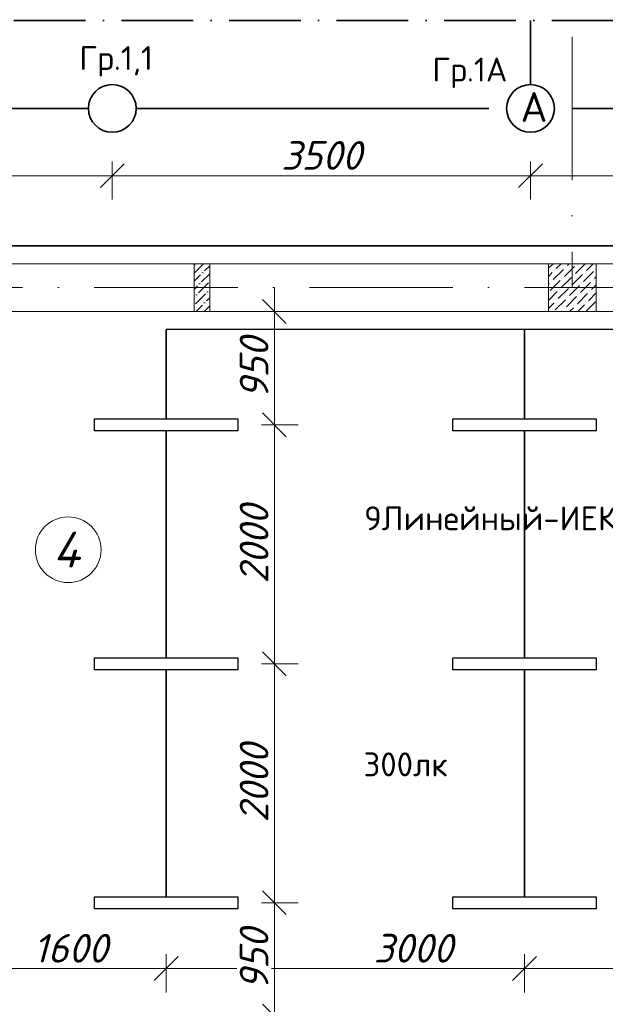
# Model space of a CAD drawing. Header units: millimetres. Extents: x 1114507 to 93926427, y 174473 to 817039.
# Tile 157 of 256: x 1509936 to 1514837, y 767124 to 775368. Entities that reach past the tile are written whole.
import ezdxf

# ---------------------------------------------------------------- set-up
doc = ezdxf.new("R2010")
doc.units = ezdxf.units.MM
doc.linetypes.add('ACAD_ISO03W100', pattern=[30, 12, -18])
doc.linetypes.add('ACAD_ISO10W100', pattern=[18, 12, -3, 0, -3])
doc.layers.add('expl', color=234, linetype='Continuous', lineweight=13)
doc.layers.add('размеры', color=12, linetype='Continuous', lineweight=15)
doc.styles.add('ISOCPEUR 1', font='isocpeur.TTF')
doc.styles.get("Standard").update_dxf_attribs({"font": 'isocpeui.ttf'})
doc.styles.add('Суннат', font='ariali.ttf', dxfattribs={"height": 250})
doc.dimstyles.new('Санжар', dxfattribs={"dimtxt": 240, "dimasz": 200, "dimexe": 200, "dimexo": 200, "dimgap": 50, "dimtad": 1, "dimdec": 0, "dimtxsty": 'Standard', "dimblk": 'OBLIQUE', "dimcen": 2.5, "dimdle": 200, "dimclrd": 152, "dimclre": 152, "dimclrt": 152, "dimadec": 0, "dimazin": 0, "dimtfac": 1, "dimtdec": 0, "dimtmove": 0, "dimatfit": 3, "dimldrblk": 'OBLIQUE', "dimfxl": 0, "dimlwd": 0, "dimlwe": 0, "dimarcsym": 0})

# ---------------------------------------------------------------- blocks, each defined once
blk = doc.blocks.new('blok1qavmak')
at = {"lineweight": 0, "ltscale": 100}
h = blk.add_hatch(dxfattribs=at)
h.set_pattern_fill('ANSI36', color=256, scale=15, style=0)
h.set_pattern_definition([(45, (683122.21, -94698.88), (25.2569703, 92.6088912), [119.0625, -23.8125, 0, -23.8125])])
h.paths.add_polyline_path([(1511525.8, 772925.1), (1511395.8, 772925.1), (1511395.8, 773325.1), (1511525.8, 773325.1)])
at = {"color": 1, "linetype": 'ACAD_ISO10W100', "lineweight": 0, "ltscale": 100}
for p, q in [((1514560.8, 782425.1), (1514560.8, 773125.1)), ((1518960.8, 773125.1), (1491960.8, 773125.1))]:
    blk.add_line(p, q, dxfattribs=at)
at = {"lineweight": 0, "ltscale": 100}
for p, q in [((1516910.8, 773325.1), (1509560.8, 773325.1)), ((1516910.8, 772925.1), (1509560.8, 772925.1))]:
    blk.add_line(p, q, dxfattribs=at)
at = {"linetype": 'Continuous', "lineweight": 0, "ltscale": 100}
for p, q in [((1514360.8, 773286.4), (1514399.5, 773325.1)), ((1514426.6, 773284.8), (1514466.9, 773325.1)), ((1514519.2, 773310), (1514534.2, 773325.1)), ((1514586.5, 773242.7), (1514669, 773325.1)), ((1514594.9, 773318.4), (1514594.9, 773318.4)), ((1514679.1, 773267.9), (1514736.3, 773325.1)), ((1514360.8, 773219.1), (1514392.9, 773251.1)), ((1514401.3, 773192.2), (1514485.5, 773276.3)), ((1514409.7, 773267.9), (1514409.7, 773267.9)), ((1514493.9, 773217.4), (1514578.1, 773301.6)), ((1514502.3, 773293.2), (1514502.3, 773293.2)), ((1514561.3, 773150.1), (1514645.4, 773234.2)), ((1514653.9, 773175.3), (1514738.1, 773259.5)), ((1514662.3, 773251.1), (1514662.3, 773251.1)), ((1514754.9, 773276.3), (1514754.9, 773276.3)), ((1514360.8, 773151.7), (1514367.6, 773158.5)), ((1514376, 773099.5), (1514460.2, 773183.7)), ((1514384.5, 773175.3), (1514384.5, 773175.3)), ((1514468.6, 773124.8), (1514552.8, 773209)), ((1514477.1, 773200.6), (1514477.1, 773200.6)), ((1514569.7, 773225.8), (1514569.7, 773225.8)), ((1514628.6, 773082.7), (1514712.8, 773166.9)), ((1514637, 773158.5), (1514637, 773158.5)), ((1514729.6, 773183.7), (1514729.6, 773183.7)), ((1514746.5, 773200.6), (1514760.8, 773214.9)), ((1514360.8, 773017), (1514435, 773091.1)), ((1514443.4, 773032.2), (1514527.6, 773116.4)), ((1514451.8, 773108), (1514451.8, 773108)), ((1514536, 773057.4), (1514620.2, 773141.6)), ((1514544.4, 773133.2), (1514544.4, 773133.2)), ((1514603.3, 772990.1), (1514687.5, 773074.3)), ((1514696, 773015.4), (1514760.8, 773080.2)), ((1514704.4, 773091.1), (1514704.4, 773091.1)), ((1514721.2, 773108), (1514760.8, 773147.6)), ((1514360.8, 772949.7), (1514409.7, 772998.5)), ((1514418.1, 772939.6), (1514502.3, 773023.8)), ((1514426.6, 773015.4), (1514426.6, 773015.4)), ((1514510.7, 772964.8), (1514594.9, 773049)), ((1514519.2, 773040.6), (1514519.2, 773040.6)), ((1514611.8, 773065.9), (1514611.8, 773065.9)), ((1514673.1, 772925.1), (1514754.9, 773006.9)), ((1514679.1, 772998.5), (1514679.1, 772998.5)), ((1514471, 772925.1), (1514477.1, 772931.2)), ((1514493.9, 772948), (1514493.9, 772948)), ((1514538.4, 772925.1), (1514569.7, 772956.4)), ((1514586.5, 772973.3), (1514586.5, 772973.3)), ((1514605.7, 772925.1), (1514662.3, 772981.7)), ((1514746.5, 772931.2), (1514746.5, 772931.2))]:
    blk.add_line(p, q, dxfattribs=at)
at = {"layer": 'размеры', "lineweight": 0, "ltscale": 5}
for p, q in [((1514760.8, 773325.1), (1514360.8, 773325.1)), ((1514360.8, 773325.1), (1514360.8, 772925.1)), ((1514760.8, 772925.1), (1514760.8, 773325.1)), ((1514360.8, 772925.1), (1514760.8, 772925.1))]:
    blk.add_line(p, q, dxfattribs=at)
blk.add_lwpolyline([(1511395.8, 772925.1), (1511525.8, 772925.1), (1511525.8, 773325.1), (1511395.8, 773325.1)], close=True, dxfattribs=at)
blk = doc.blocks.new('_Oblique')
at = {"color": 0, "linetype": 'ByBlock', "lineweight": -2}
blk.add_line((-0.5, -0.5), (0.5, 0.5), dxfattribs=at)
blk = doc.blocks.new('*D1615')
at = {"color": 152, "linetype": 'Continuous', "lineweight": 0, "ltscale": 100, "transparency": 16777216}
for p, q in [((1514160.8, 767543.7), (1514160.8, 767223.7)), ((1517160.8, 767543.7), (1517160.8, 767223.7)), ((1517360.8, 767423.7), (1513960.8, 767423.7))]:
    blk.add_line(p, q, dxfattribs=at)
at = {"layer": 'Defpoints', "color": 0, "lineweight": 35, "ltscale": 100, "transparency": 16777216}
for p in [(1514160.8, 767925.1), (1517160.8, 767925.1), (1514160.8, 767423.7)]:
    blk.add_point(p, dxfattribs=at)
at = {"color": 152, "lineweight": 0, "ltscale": 100, "transparency": 16777216, "xscale": 200, "yscale": 200, "zscale": 200, "rotation": 180}
blk.add_blockref('_Oblique', (1514160.8, 767423.7), dxfattribs=at)
at = {"color": 152, "lineweight": 0, "ltscale": 100, "transparency": 16777216, "xscale": 200, "yscale": 200, "zscale": 200}
blk.add_blockref('_Oblique', (1517160.8, 767423.7), dxfattribs=at)
at = {"color": 152, "lineweight": 35, "ltscale": 100, "transparency": 16777216, "insert": (1515660.8, 767593.7), "char_height": 240, "attachment_point": 5, "bg_fill": 3, "box_fill_scale": 1.1, "bg_fill_color": 256, "bg_fill_true_color": 13158600, "bg_fill_transparency": 0}
blk.add_mtext('3000', dxfattribs=at)
blk = doc.blocks.new('*D1609')
at = {"color": 152, "linetype": 'Continuous', "lineweight": 0, "ltscale": 100, "transparency": 16777216}
for p, q in [((1511160.8, 767543.7), (1511160.8, 767223.7)), ((1514160.8, 767543.7), (1514160.8, 767223.7)), ((1514360.8, 767423.7), (1510960.8, 767423.7))]:
    blk.add_line(p, q, dxfattribs=at)
at = {"layer": 'Defpoints', "color": 0, "lineweight": 35, "ltscale": 100, "transparency": 16777216}
for p in [(1511160.8, 767925.1), (1514160.8, 767925.1), (1511160.8, 767423.7)]:
    blk.add_point(p, dxfattribs=at)
at = {"color": 152, "lineweight": 0, "ltscale": 100, "transparency": 16777216, "xscale": 200, "yscale": 200, "zscale": 200, "rotation": 180}
blk.add_blockref('_Oblique', (1511160.8, 767423.7), dxfattribs=at)
at = {"color": 152, "lineweight": 0, "ltscale": 100, "transparency": 16777216, "xscale": 200, "yscale": 200, "zscale": 200}
blk.add_blockref('_Oblique', (1514160.8, 767423.7), dxfattribs=at)
at = {"color": 152, "lineweight": 35, "ltscale": 100, "transparency": 16777216, "insert": (1513228.9, 767593.7), "char_height": 240, "attachment_point": 5, "bg_fill": 3, "box_fill_scale": 1.1, "bg_fill_color": 256, "bg_fill_true_color": 13158600, "bg_fill_transparency": 0}
blk.add_mtext('3000', dxfattribs=at)
blk = doc.blocks.new('*D1610')
at = {"color": 152, "linetype": 'Continuous', "lineweight": 0, "ltscale": 100, "transparency": 16777216}
for p, q in [((1509560.8, 767543.7), (1509560.8, 767223.7)), ((1511160.8, 767543.7), (1511160.8, 767223.7)), ((1511360.8, 767423.7), (1509360.8, 767423.7))]:
    blk.add_line(p, q, dxfattribs=at)
at = {"layer": 'Defpoints', "color": 0, "lineweight": 35, "ltscale": 100, "transparency": 16777216}
for p in [(1509560.8, 767925.1), (1511160.8, 767925.1), (1509560.8, 767423.7)]:
    blk.add_point(p, dxfattribs=at)
at = {"color": 152, "lineweight": 0, "ltscale": 100, "transparency": 16777216, "xscale": 200, "yscale": 200, "zscale": 200, "rotation": 180}
blk.add_blockref('_Oblique', (1509560.8, 767423.7), dxfattribs=at)
at = {"color": 152, "lineweight": 0, "ltscale": 100, "transparency": 16777216, "xscale": 200, "yscale": 200, "zscale": 200}
blk.add_blockref('_Oblique', (1511160.8, 767423.7), dxfattribs=at)
at = {"color": 152, "lineweight": 35, "ltscale": 100, "transparency": 16777216, "insert": (1510360.8, 767593.7), "char_height": 240, "attachment_point": 5, "bg_fill": 3, "box_fill_scale": 1.1, "bg_fill_color": 256, "bg_fill_true_color": 13158600, "bg_fill_transparency": 0}
blk.add_mtext('1600', dxfattribs=at)
blk = doc.blocks.new('*D1616')
at = {"color": 152, "linetype": 'Continuous', "lineweight": 0, "ltscale": 100, "transparency": 16777216}
for p, q in [((1512067.3, 767775.1), (1512067.3, 770175.1)), ((1511960.8, 769975.1), (1512267.3, 769975.1)), ((1511960.8, 767975.1), (1512267.3, 767975.1))]:
    blk.add_line(p, q, dxfattribs=at)
at = {"layer": 'Defpoints', "color": 0, "lineweight": 35, "ltscale": 100, "transparency": 16777216}
for p in [(1511760.8, 769975.1), (1512067.3, 769975.1), (1511760.8, 767975.1)]:
    blk.add_point(p, dxfattribs=at)
at = {"color": 152, "lineweight": 0, "ltscale": 100, "transparency": 16777216, "xscale": 200, "yscale": 200, "zscale": 200}
for p, rotation in [((1512067.3, 769975.1), 90), ((1512067.3, 767975.1), 270)]:
    blk.add_blockref('_Oblique', p, dxfattribs=dict(at, rotation=rotation))
at = {"color": 152, "lineweight": 35, "ltscale": 100, "transparency": 16777216, "insert": (1511897.3, 768975.1), "char_height": 240, "attachment_point": 5, "rotation": 90, "bg_fill": 3, "box_fill_scale": 1.1, "bg_fill_color": 256, "bg_fill_true_color": 13158600, "bg_fill_transparency": 0}
blk.add_mtext('2000', dxfattribs=at)
blk = doc.blocks.new('*D1612')
at = {"color": 152, "linetype": 'Continuous', "lineweight": 0, "ltscale": 100, "transparency": 16777216}
for p, q in [((1512067.3, 769775.1), (1512067.3, 772175.1)), ((1511960.8, 771975.1), (1512267.3, 771975.1)), ((1511960.8, 769975.1), (1512267.3, 769975.1))]:
    blk.add_line(p, q, dxfattribs=at)
at = {"layer": 'Defpoints', "color": 0, "lineweight": 35, "ltscale": 100, "transparency": 16777216}
for p in [(1511760.8, 771975.1), (1512067.3, 771975.1), (1511760.8, 769975.1)]:
    blk.add_point(p, dxfattribs=at)
at = {"color": 152, "lineweight": 0, "ltscale": 100, "transparency": 16777216, "xscale": 200, "yscale": 200, "zscale": 200}
for p, rotation in [((1512067.3, 771975.1), 90), ((1512067.3, 769975.1), 270)]:
    blk.add_blockref('_Oblique', p, dxfattribs=dict(at, rotation=rotation))
at = {"color": 152, "lineweight": 35, "ltscale": 100, "transparency": 16777216, "insert": (1511897.3, 770975.1), "char_height": 240, "attachment_point": 5, "rotation": 90, "bg_fill": 3, "box_fill_scale": 1.1, "bg_fill_color": 256, "bg_fill_true_color": 13158600, "bg_fill_transparency": 0}
blk.add_mtext('2000', dxfattribs=at)
blk = doc.blocks.new('*D1613')
at = {"color": 152, "linetype": 'Continuous', "lineweight": 0, "ltscale": 100, "transparency": 16777216}
for p, q in [((1512067.3, 771775.1), (1512067.3, 773125.1)), ((1511960.8, 772925.1), (1512267.3, 772925.1)), ((1511960.8, 771975.1), (1512267.3, 771975.1))]:
    blk.add_line(p, q, dxfattribs=at)
at = {"layer": 'Defpoints', "color": 0, "lineweight": 35, "ltscale": 100, "transparency": 16777216}
for p in [(1511760.8, 772925.1), (1512067.3, 772925.1), (1511760.8, 771975.1)]:
    blk.add_point(p, dxfattribs=at)
at = {"color": 152, "lineweight": 0, "ltscale": 100, "transparency": 16777216, "xscale": 200, "yscale": 200, "zscale": 200}
for p, rotation in [((1512067.3, 772925.1), 90), ((1512067.3, 771975.1), 270)]:
    blk.add_blockref('_Oblique', p, dxfattribs=dict(at, rotation=rotation))
at = {"color": 152, "lineweight": 35, "ltscale": 100, "transparency": 16777216, "insert": (1511897.3, 772450.1), "char_height": 240, "attachment_point": 5, "rotation": 90, "bg_fill": 3, "box_fill_scale": 1.1, "bg_fill_color": 256, "bg_fill_true_color": 13158600, "bg_fill_transparency": 0}
blk.add_mtext('950', dxfattribs=at)
blk = doc.blocks.new('*D1614')
at = {"color": 152, "linetype": 'Continuous', "lineweight": 0, "ltscale": 100, "transparency": 16777216}
for p, q in [((1512067.3, 766825.1), (1512067.3, 768175.1)), ((1511960.8, 767975.1), (1512267.3, 767975.1)), ((1511960.8, 767025.1), (1512267.3, 767025.1))]:
    blk.add_line(p, q, dxfattribs=at)
at = {"layer": 'Defpoints', "color": 0, "lineweight": 35, "ltscale": 100, "transparency": 16777216}
for p in [(1511760.8, 767975.1), (1512067.3, 767975.1), (1511760.8, 767025.1)]:
    blk.add_point(p, dxfattribs=at)
at = {"color": 152, "lineweight": 0, "ltscale": 100, "transparency": 16777216, "xscale": 200, "yscale": 200, "zscale": 200}
for p, rotation in [((1512067.3, 767975.1), 90), ((1512067.3, 767025.1), 270)]:
    blk.add_blockref('_Oblique', p, dxfattribs=dict(at, rotation=rotation))
at = {"color": 152, "lineweight": 35, "ltscale": 100, "transparency": 16777216, "insert": (1511897.3, 767500.1), "char_height": 240, "attachment_point": 5, "rotation": 90, "bg_fill": 3, "box_fill_scale": 1.1, "bg_fill_color": 256, "bg_fill_true_color": 13158600, "bg_fill_transparency": 0}
blk.add_mtext('950', dxfattribs=at)
blk = doc.blocks.new('*D1622')
at = {"color": 152, "linetype": 'Continuous', "lineweight": 0, "ltscale": 100, "transparency": 16777216}
for p, q in [((1507210.8, 774181.5), (1507210.8, 773861.5)), ((1510710.8, 774181.5), (1510710.8, 773861.5)), ((1507010.8, 774061.5), (1510910.8, 774061.5))]:
    blk.add_line(p, q, dxfattribs=at)
at = {"layer": 'Defpoints', "color": 0, "lineweight": 35, "ltscale": 100, "transparency": 16777216}
for p in [(1507210.8, 774425.1), (1510710.8, 774425.1), (1510710.8, 774061.5)]:
    blk.add_point(p, dxfattribs=at)
at = {"color": 152, "lineweight": 0, "ltscale": 100, "transparency": 16777216, "xscale": 200, "yscale": 200, "zscale": 200, "rotation": 180}
blk.add_blockref('_Oblique', (1507210.8, 774061.5), dxfattribs=at)
at = {"color": 152, "lineweight": 0, "ltscale": 100, "transparency": 16777216, "xscale": 200, "yscale": 200, "zscale": 200}
blk.add_blockref('_Oblique', (1510710.8, 774061.5), dxfattribs=at)
at = {"color": 152, "lineweight": 35, "ltscale": 100, "transparency": 16777216, "insert": (1508960.8, 774231.5), "char_height": 240, "attachment_point": 5, "bg_fill": 3, "box_fill_scale": 1.1, "bg_fill_color": 256, "bg_fill_true_color": 13158600, "bg_fill_transparency": 0}
blk.add_mtext('3500', dxfattribs=at)
blk = doc.blocks.new('*D1623')
at = {"color": 152, "linetype": 'Continuous', "lineweight": 0, "ltscale": 100, "transparency": 16777216}
for p, q in [((1510710.8, 774181.5), (1510710.8, 773861.5)), ((1514210.8, 774181.5), (1514210.8, 773861.5)), ((1510510.8, 774061.5), (1514410.8, 774061.5))]:
    blk.add_line(p, q, dxfattribs=at)
at = {"layer": 'Defpoints', "color": 0, "lineweight": 35, "ltscale": 100, "transparency": 16777216}
for p in [(1510710.8, 774425.1), (1514210.8, 774425.1), (1514210.8, 774061.5)]:
    blk.add_point(p, dxfattribs=at)
at = {"color": 152, "lineweight": 0, "ltscale": 100, "transparency": 16777216, "xscale": 200, "yscale": 200, "zscale": 200, "rotation": 180}
blk.add_blockref('_Oblique', (1510710.8, 774061.5), dxfattribs=at)
at = {"color": 152, "lineweight": 0, "ltscale": 100, "transparency": 16777216, "xscale": 200, "yscale": 200, "zscale": 200}
blk.add_blockref('_Oblique', (1514210.8, 774061.5), dxfattribs=at)
at = {"color": 152, "lineweight": 35, "ltscale": 100, "transparency": 16777216, "insert": (1512460.8, 774231.5), "char_height": 240, "attachment_point": 5, "bg_fill": 3, "box_fill_scale": 1.1, "bg_fill_color": 256, "bg_fill_true_color": 13158600, "bg_fill_transparency": 0}
blk.add_mtext('3500', dxfattribs=at)
blk = doc.blocks.new('*D1624')
at = {"color": 152, "linetype": 'Continuous', "lineweight": 0, "ltscale": 100, "transparency": 16777216}
for p, q in [((1514210.8, 774181.5), (1514210.8, 773861.5)), ((1517710.8, 774181.5), (1517710.8, 773861.5)), ((1514010.8, 774061.5), (1517910.8, 774061.5))]:
    blk.add_line(p, q, dxfattribs=at)
at = {"layer": 'Defpoints', "color": 0, "lineweight": 35, "ltscale": 100, "transparency": 16777216}
for p in [(1514210.8, 774425.1), (1517710.8, 774425.1), (1517710.8, 774061.5)]:
    blk.add_point(p, dxfattribs=at)
at = {"color": 152, "lineweight": 0, "ltscale": 100, "transparency": 16777216, "xscale": 200, "yscale": 200, "zscale": 200, "rotation": 180}
blk.add_blockref('_Oblique', (1514210.8, 774061.5), dxfattribs=at)
at = {"color": 152, "lineweight": 0, "ltscale": 100, "transparency": 16777216, "xscale": 200, "yscale": 200, "zscale": 200}
blk.add_blockref('_Oblique', (1517710.8, 774061.5), dxfattribs=at)
at = {"color": 152, "lineweight": 35, "ltscale": 100, "transparency": 16777216, "insert": (1515960.8, 774231.5), "char_height": 240, "attachment_point": 5, "bg_fill": 3, "box_fill_scale": 1.1, "bg_fill_color": 256, "bg_fill_true_color": 13158600, "bg_fill_transparency": 0}
blk.add_mtext('3500', dxfattribs=at)

msp = doc.modelspace()

# ---------------------------------------------------------------- linework, layer by layer
at = {"layer": 'expl', "lineweight": 0}
msp.add_circle((1510342.1, 770930.2), 275.1, dxfattribs=at)

# ---------------------------------------------------------------- texts
at = {"lineweight": 0, "insert": (1510438.5, 770781.5), "char_height": 300, "width": 349.19, "attachment_point": 9}
msp.add_mtext('4', dxfattribs=at)

# ---------------------------------------------------------------- next in the draw order: block references
at = {"color": 0}
msp.add_blockref('blok1qavmak', (0, 0), dxfattribs=at)

# ---------------------------------------------------------------- next in the draw order: linework, layer by layer
at = {"color": 3, "linetype": 'ACAD_ISO10W100', "lineweight": 35, "ltscale": 50}
for p, q in [((1492785.6, 775360.5), (1518095.2, 775360.5)), ((1514210.8, 774825.1), (1514210.8, 775360.5))]:
    msp.add_line(p, q, dxfattribs=at)
at = {"color": 0, "lineweight": 35, "ltscale": 100}
for p, q in [((1507410.8, 774625.1), (1510510.8, 774625.1)), ((1510910.8, 774625.1), (1513860.8, 774625.1)), ((1514560.8, 774625.1), (1517510.8, 774625.1)), ((1509784.6, 773475.1), (1517160.8, 773475.1)), ((1511160.8, 772025.1), (1511160.8, 772775.1)), ((1514160.8, 772025.1), (1514160.8, 772775.1)), ((1511160.8, 770025.1), (1511160.8, 771925.1)), ((1514160.8, 770025.1), (1514160.8, 771925.1)), ((1511160.8, 768025.1), (1511160.8, 769925.1)), ((1514160.8, 768025.1), (1514160.8, 769925.1))]:
    msp.add_line(p, q, dxfattribs=at)
at = {"lineweight": 30}
msp.add_line((1516510.3, 772775.1), (1511160.8, 772775.1), dxfattribs=at)
at = {"color": 5, "lineweight": 30}
for points in [[(1511760.8, 771925.1), (1510560.8, 771925.1), (1510560.8, 772025.1), (1511760.8, 772025.1), (1511760.8, 771925.1)], [(1514760.8, 771925.1), (1513560.8, 771925.1), (1513560.8, 772025.1), (1514760.8, 772025.1), (1514760.8, 771925.1)], [(1511760.8, 769925.1), (1510560.8, 769925.1), (1510560.8, 770025.1), (1511760.8, 770025.1), (1511760.8, 769925.1)], [(1514760.8, 769925.1), (1513560.8, 769925.1), (1513560.8, 770025.1), (1514760.8, 770025.1), (1514760.8, 769925.1)], [(1511760.8, 767925.1), (1510560.8, 767925.1), (1510560.8, 768025.1), (1511760.8, 768025.1), (1511760.8, 767925.1)], [(1514760.8, 767925.1), (1513560.8, 767925.1), (1513560.8, 768025.1), (1514760.8, 768025.1), (1514760.8, 767925.1)]]:
    msp.add_lwpolyline(points, dxfattribs=at)
at = {"color": 5, "lineweight": 35, "ltscale": 20}
for centre in [(1510710.8, 774625.1), (1514210.8, 774625.1)]:
    msp.add_circle(centre, 200, dxfattribs=at)

# ---------------------------------------------------------------- next in the draw order: texts
at = {"color": 0, "style": 'Суннат'}
for s, insert, char_height, width, attachment_point in [('{\\fISOCPEUR|b0|i0|c204|p34;Гр.1\\fISOCPEUR|b0|i0|c0|p34;,1}', (1510434.9, 775146.9, 0), 200, 2509.849, 1), ('{\\fISOCPEUR|b0|i0|c204|p34;\\C256;А}', (1514127.4, 774762.3, 0), 250, 2509.849, 1), ('{\\fISOCPEUR|b0|i0|c204|p34;9Линейный-ИЕК-1х36/3,0}', (1512818.4, 771046.8), 200, 3512.61, 7)]:
    msp.add_mtext(s, dxfattribs=dict(at, insert=insert, char_height=char_height, width=width, attachment_point=attachment_point))
at = {"color": 3, "linetype": 'ACAD_ISO03W100', "lineweight": 35, "ltscale": 20, "insert": (1513389.4, 775050.1), "char_height": 200, "width": 2509.849, "attachment_point": 1, "style": 'Суннат'}
msp.add_mtext('{\\fISOCPEUR|b0|i0|c204|p34;Гр.1А}', dxfattribs=at)
at = {"color": 1, "insert": (1512813, 769233.1), "char_height": 200, "width": 2509.849, "attachment_point": 1, "style": 'Суннат'}
msp.add_mtext('{\\fISOCPEUR|b0|i0|c204|p34;300лк}', dxfattribs=at)

# ---------------------------------------------------------------- next in the draw order: dimensions: what is measured, and where the dimension line sits
at = {"color": 0, "lineweight": 35, "ltscale": 100}
dim = msp.add_linear_dim(base=(1510710.8, 774061.5), p1=(1507210.8, 774425.1), p2=(1510710.8, 774425.1), dimstyle='Санжар', override={"dimfxl": 120, "dimfxlon": 1, "dimtfill": 1, "dimarcsym": 1}, dxfattribs=at)
dim.commit()
dim.dimension.update_dxf_attribs({"geometry": '*D1622', "text_midpoint": (1508960.8, 774231.5)})
dim = msp.add_linear_dim(base=(1514160.8, 767423.7), p1=(1517160.8, 767925.1), p2=(1514160.8, 767925.1), angle=180, dimstyle='Санжар', override={"dimfxl": 120, "dimfxlon": 1, "dimtfill": 1, "dimarcsym": 1}, dxfattribs=at)
dim.commit()
dim.dimension.update_dxf_attribs({"geometry": '*D1615', "text_midpoint": (1515660.8, 767593.7)})

# ---------------------------------------------------------------- next in the draw order: dimensions: what is measured, and where the dimension line sits
dim = msp.add_linear_dim(base=(1514210.8, 774061.5), p1=(1510710.8, 774425.1), p2=(1514210.8, 774425.1), dimstyle='Санжар', override={"dimfxl": 120, "dimfxlon": 1, "dimtfill": 1, "dimarcsym": 1}, dxfattribs=at)
dim.commit()
dim.dimension.update_dxf_attribs({"geometry": '*D1623', "text_midpoint": (1512460.8, 774231.5)})
dim = msp.add_linear_dim(base=(1511160.8, 767423.7), p1=(1514160.8, 767925.1), p2=(1511160.8, 767925.1), angle=180, dimstyle='Санжар', override={"dimfxl": 120, "dimfxlon": 1, "dimtfill": 1, "dimarcsym": 1}, dxfattribs=at)
dim.commit()
dim.dimension.update_dxf_attribs({"geometry": '*D1609', "text_midpoint": (1513228.9, 767423.7), "dimtype": 160})

# ---------------------------------------------------------------- next in the draw order: dimensions: what is measured, and where the dimension line sits
dim = msp.add_linear_dim(base=(1517710.8, 774061.5), p1=(1514210.8, 774425.1), p2=(1517710.8, 774425.1), dimstyle='Санжар', override={"dimfxl": 120, "dimfxlon": 1, "dimtfill": 1, "dimarcsym": 1}, dxfattribs=at)
dim.commit()
dim.dimension.update_dxf_attribs({"geometry": '*D1624', "text_midpoint": (1515960.8, 774231.5)})
for base, p1, p2, angle, picture, middle in [((1512067.3, 769975.1), (1511760.8, 767975.1), (1511760.8, 769975.1), 270, '*D1616', (1511897.3, 768975.1)), ((1509560.8, 767423.7), (1511160.8, 767925.1), (1509560.8, 767925.1), 180, '*D1610', (1510360.8, 767593.7))]:
    dim = msp.add_linear_dim(base=base, p1=p1, p2=p2, angle=angle, dimstyle='Санжар', override={"dimfxl": 120, "dimfxlon": 1, "dimtfill": 1, "dimarcsym": 1}, dxfattribs=at)
    dim.commit()
    dim.dimension.update_dxf_attribs({"geometry": picture, "text_midpoint": middle})

# ---------------------------------------------------------------- next in the draw order: dimensions: what is measured, and where the dimension line sits
for base, p1, p2, picture, middle in [((1512067.3, 771975.1), (1511760.8, 769975.1), (1511760.8, 771975.1), '*D1612', (1511897.3, 770975.1)), ((1512067.3, 767975.1), (1511760.8, 767025.1), (1511760.8, 767975.1), '*D1614', (1511897.3, 767500.1))]:
    dim = msp.add_linear_dim(base=base, p1=p1, p2=p2, angle=270, dimstyle='Санжар', override={"dimfxl": 120, "dimfxlon": 1, "dimtfill": 1, "dimarcsym": 1}, dxfattribs=at)
    dim.commit()
    dim.dimension.update_dxf_attribs({"geometry": picture, "text_midpoint": middle})

# ---------------------------------------------------------------- next in the draw order: dimensions: what is measured, and where the dimension line sits
dim = msp.add_linear_dim(base=(1512067.3, 772925.1), p1=(1511760.8, 771975.1), p2=(1511760.8, 772925.1), angle=270, dimstyle='Санжар', override={"dimfxl": 120, "dimfxlon": 1, "dimtfill": 1, "dimarcsym": 1}, dxfattribs=at)
dim.commit()
dim.dimension.update_dxf_attribs({"geometry": '*D1613', "text_midpoint": (1511897.3, 772450.1)})

# ---------------------------------------------------------------- next in the draw order: texts
at = {"linetype": 'ByBlock', "lineweight": 30, "ltscale": 10, "insert": (1197603, 784433.1, 0), "char_height": 250, "width": 18040, "attachment_point": 1, "style": 'ISOCPEUR 1'}
msp.add_mtext('     Рабочая документация по объекту: {\\C7;школы ^J}     Настоящий проект выполнен на основании чертежей марки АС, ВК и ОВ в соответствии с требованиями КМК и ПУЭ.\\P     Внешнее электроснабжение решается в отдельном проекте "Внутриплощадочных сетей"\\P     Проект энергоснабжения школы.\\P     Установленная мощность 33,6 кВт; Расчетная мощность 30,2 кВт  \\P     По надежности энергоснабжения школа относится к потребителям II категории.\\P\\pi1291.6675,t0,19518.5175;{\\LСиловое электрооборудование:\\P\\pi0,tz;}     В качестве вводно-распределительного и силового щита принят щит {\\C0;ПР11-3060-21УЗ (изготовить индв. по заказу) }. В качестве осветительного и силового щита принять щит ЩРВ-6 {\\C0;(изготовить индв. по заказу)} и щит комплектный ОЩВ.\\P\\pt0,19518.5175;     Электропотребителями здания  являются: освещение, штепсельные розетки, электропотребители технологического оборудования. Главный распределительный щит, силовые щиты и щиты освещения приняты сборными с модульными автоматическими выключателями с установкой на DIN-рейку по индивидуальному заказу. В распределительных щитах предусматривается устройство заземляющей шины. Фазораспределение злектронагрузок должно быть равномерным. Автоматические выключатели на розеточных группах имеют устройства  защитного отключения. \\P\\ptz;     Силовыми электроприемниками являются потребители сантехнического и технологического оборудования помещений. Магистральные и распределительные сети выполняются медным кабелем ВВГнг  в винипластовых  трубах в стенах срыто под штукатуркой. Ответвительные коробки установить скрыто на стене.\\P     1.  Розетки разместить на высоте 1800 мм от чистого пола в  помещениях   для  пребывания  детей  (А также см. уточнение по плану)  согласно пункта 12.34 КМК КМК КМК 2.04.17-19. ^J     2.  Выключатели во всех помещениях разместить на высоте 1800 мм.  Отступ от проёмов дверей - 200 мм, а также см. уточнение по плану.^J  Допускается установка выключателей под потолком с управлением при помощи шнура. ПУЭ п. 6.6.31.^J  Установка штепсельных розеток в ванных комнатах, душевых, мыльных помещениях бань, помещениях, содержащих нагреватели для саун (далее по тексту «саунах»), а также в стиральных помещениях прачечных не допускается ПУЭ п. 7.1.48.^JМинимальное расстояние от выключателей, штепсельных розеток и элементов электроустановок до газопроводов должно быть не менее 0,5 м ПУЭ п. 7.1.50.\\P{\\O      \\L\\oЭлектроосвещение}\\P     В соответствии КМК КМК 2.01.05-19. в проекте предусматривается общее рабочее, эвакуационное освещение на напряжение 220В.  Рабочее освещение предусматривается во всех помещениях комплекса, эвакуационное - в коридорах, в фойе, лестничных клетках, вестибюле. На выходах по пути эвакуации устанавливаются световые указатели "Выход" с аккумуляторными  батареями. Светильники аварийного освещения обозначаются значком "А" и выбираются из числа светильников рабочего освещения и питаются от щита ЩАО. Управление освещением выполняется включателями, устанавливаемыми по месту. Выбор светильников произведен в соответствии с назначением помещений, их конструктивными особенностями и характеристикой окружающей среды. В качестве источников света приняты светильники потолочные светодиодные LED панели и {\\C0;светодиодные линейные светильники} . Групповые сети освещения выполняются медным кабелем ВВГнг в винипластовой трубе.\\P\\pi1896.36,t0,28627.16;{\\LЗаземление}\\P\\pi0,tz;     Для защиты от поражения  электрическим током применяется система заземления TN-S  (используется 3я и 5я  жила  кабеля) и выполняется уравнивание потенциалов. Все металлические нетоковедущие части электрооборудования подлежат заземлению. В качестве заземляющих проводников используются нулевые провода сети и специальные заземляющие проводники, прокладываемые совместно с рабочими проводниками от электрощитов до электропотребителей. Сопротивление растеканию тока заземляющих устройств не должно превышать 4 Ом в любое время года. Внутренний контур заземления необходимо присоединить к наружному контуру заземления. Защита от заноса высокого потенциала и уравнивание потенциалов выполняется путем присоединения металлической арматуры фундаментов к горизонтальному  заземлителю. Все соединения выполнить сваркой.', dxfattribs=at)

doc.saveas('drawing.dxf')
